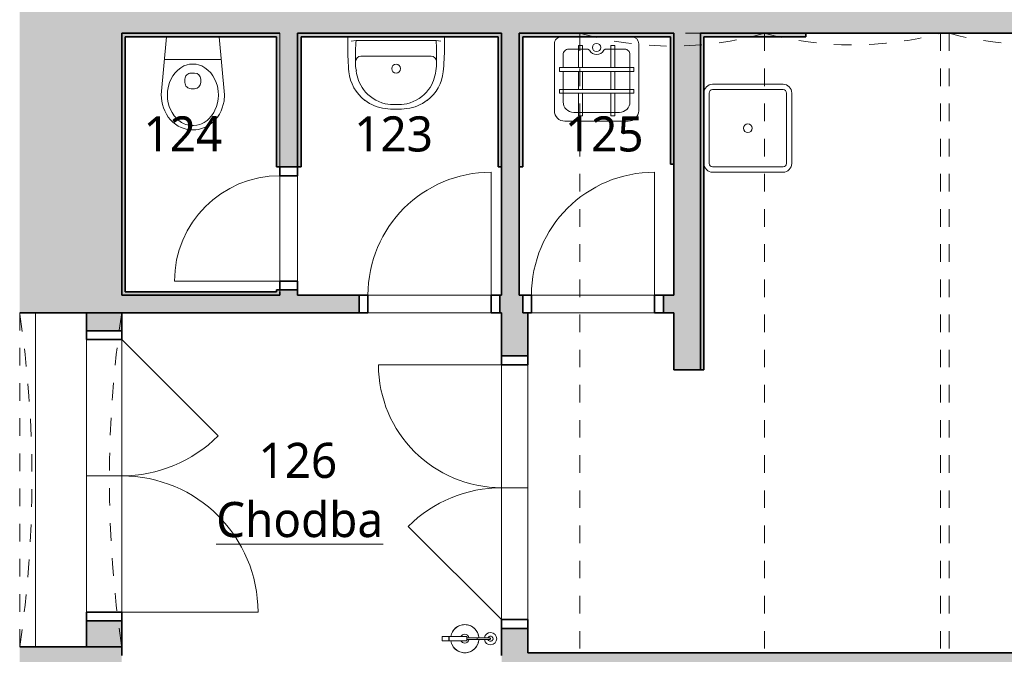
# Model space of a CAD drawing. Header units: metres. Extents: x -0.3 to 46.9, y -0.4 to 27.9.
# Tile 12 of 26: x 21.8 to 27.4, y 4 to 7.7. Entities that reach past the tile are written whole.
import ezdxf

# ---------------------------------------------------------------- set-up
doc = ezdxf.new("R2010")
doc.units = ezdxf.units.M
doc.linetypes.add('AV - Cerch_ 1 tecka 4mm', pattern=[0.006, 0.004, -0.001, 0, -0.001])
doc.linetypes.add('AV - Cerch_ 2 tecky 4mm', pattern=[0.008, 0.004, -0.0015, 0, -0.001, 0, -0.0015])
doc.layers.add('AV-MISTNOSTI', color=5, linetype='Continuous', lineweight=5, true_color=0x0000ff)
for name, color, linetype, lineweight in [('AV-SRAFY', 7, 'Continuous', 35), ('AV-STAVBA', 7, 'Continuous', 18), ('AV-VYBAVENI', 7, 'Continuous', 18)]:
    doc.layers.add(name, color=color, linetype=linetype, lineweight=lineweight)
doc.styles.add('Trebuchet MS_B', font='trebuc.ttf', dxfattribs={"height": 0.2})

# ---------------------------------------------------------------- blocks, each defined once
blk = doc.blocks.new('GM_Otvor s půlkruhovým nadpražím - 1900x3420_965-945535-1NP')
at = {"layer": 'AV-STAVBA', "color": 254, "linetype": 'AV - Cerch_ 1 tecka 4mm', "lineweight": 13, "true_color": 0xcccccc}
for p, q in [((-0.95, 0.29), (0.95, 0.29)), ((0.95, -0.29), (-0.95, -0.29))]:
    blk.add_line(p, q, dxfattribs=at)
for centre, start, end in [((0, 6.7014), 261.57164, 278.42836), ((0, -6.7014), 81.57164, 98.42836)]:
    blk.add_arc(centre, 6.4814, start, end, dxfattribs=at)
blk = doc.blocks.new('DO_2-L_Obl__členěné_22 - 1550x2020-946123-1NP')
at = {"layer": 'AV-STAVBA', "color": 254, "true_color": 0xcccccc}
for p, q in [((0.775, 0.745), (0.775, -0.03)), ((-0.775, -0.03), (-0.227, 0.518)), ((-0.775, -0.03), (0.775, -0.03)), ((-0.775, -0.23), (-0.775, -0.03)), ((0, -0.03), (0, -0.23)), ((0.775, -0.23), (0.775, -0.03)), ((-0.825, -0.23), (-0.775, -0.23)), ((-0.775, -0.23), (0.775, -0.23)), ((0.775, -0.23), (0.825, -0.23))]:
    blk.add_line(p, q, dxfattribs=at)
at = {"layer": 'AV-STAVBA', "color": 254, "lineweight": 35, "true_color": 0xcccccc}
for p, q in [((-0.775, -0.03), (-0.825, -0.03)), ((-0.825, -0.03), (-0.825, -0.23)), ((-0.775, -0.23), (-0.775, -0.03)), ((0.825, -0.03), (0.775, -0.03)), ((0.775, -0.03), (0.775, -0.23)), ((0.825, -0.23), (0.825, -0.03)), ((-0.825, -0.23), (-0.775, -0.23)), ((0.775, -0.23), (0.825, -0.23))]:
    blk.add_line(p, q, dxfattribs=at)
at = {"layer": 'AV-STAVBA', "color": 254, "linetype": 'AV - Cerch_ 1 tecka 4mm', "true_color": 0xcccccc}
for p, q in [((-0.775, -0.03), (0.775, -0.03)), ((-0.825, -0.23), (0.825, -0.23)), ((-0.775, -0.23), (0.775, -0.23))]:
    blk.add_line(p, q, dxfattribs=at)
at = {"layer": 'AV-STAVBA', "color": 254, "true_color": 0xcccccc}
for centre, start, end in [((0.775, -0.03), 90, 180), ((-0.775, -0.03), 360, 45)]:
    blk.add_arc(centre, 0.775, start, end, dxfattribs=at)
blk = doc.blocks.new('DO_1-L_Ocel_ - 700x1970_100-947950-1NP')
at = {"layer": 'AV-STAVBA', "color": 254, "true_color": 0xcccccc}
for p, q in [((0.35, 0.75), (0.35, 0.05)), ((-0.35, 0.05), (0.35, 0.05)), ((-0.35, -0.05), (0.35, -0.05))]:
    blk.add_line(p, q, dxfattribs=at)
at = {"layer": 'AV-STAVBA', "color": 254, "linetype": 'AV - Cerch_ 1 tecka 4mm', "true_color": 0xcccccc}
for p, q in [((-0.4, 0.05), (0.4, 0.05)), ((-0.35, 0.05), (0.35, 0.05)), ((-0.4, -0.05), (0.4, -0.05)), ((-0.35, -0.05), (0.35, -0.05))]:
    blk.add_line(p, q, dxfattribs=at)
at = {"layer": 'AV-STAVBA', "color": 254, "lineweight": 35, "true_color": 0xcccccc}
for p, q in [((-0.35, 0.05), (-0.4, 0.05)), ((-0.4, 0.05), (-0.4, -0.05)), ((-0.35, -0.05), (-0.35, 0.05)), ((0.4, 0.05), (0.35, 0.05)), ((0.35, 0.05), (0.35, -0.05)), ((0.4, -0.05), (0.4, 0.05)), ((-0.4, -0.05), (-0.35, -0.05)), ((0.35, -0.05), (0.4, -0.05))]:
    blk.add_line(p, q, dxfattribs=at)
at = {"layer": 'AV-STAVBA', "color": 254, "true_color": 0xcccccc}
blk.add_arc((0.35, 0.05), 0.7, 90, 180, dxfattribs=at)
blk = doc.blocks.new('DO_1-P_Ocel_ - 600x1970_100-934197-1NP')
at = {"layer": 'AV-STAVBA', "color": 254, "true_color": 0xcccccc}
for p, q in [((-0.3, 0.65), (-0.3, 0.05)), ((-0.3, 0.05), (0.3, 0.05)), ((-0.3, -0.05), (0.3, -0.05))]:
    blk.add_line(p, q, dxfattribs=at)
at = {"layer": 'AV-STAVBA', "color": 254, "linetype": 'AV - Cerch_ 1 tecka 4mm', "true_color": 0xcccccc}
for p, q in [((-0.35, 0.05), (0.35, 0.05)), ((-0.3, 0.05), (0.3, 0.05)), ((-0.35, -0.05), (0.35, -0.05)), ((-0.3, -0.05), (0.3, -0.05))]:
    blk.add_line(p, q, dxfattribs=at)
at = {"layer": 'AV-STAVBA', "color": 254, "lineweight": 35, "true_color": 0xcccccc}
for p, q in [((-0.3, 0.05), (-0.35, 0.05)), ((-0.35, 0.05), (-0.35, -0.05)), ((-0.3, -0.05), (-0.3, 0.05)), ((0.35, 0.05), (0.3, 0.05)), ((0.3, 0.05), (0.3, -0.05)), ((0.35, -0.05), (0.35, 0.05)), ((-0.35, -0.05), (-0.3, -0.05)), ((0.3, -0.05), (0.35, -0.05))]:
    blk.add_line(p, q, dxfattribs=at)
at = {"layer": 'AV-STAVBA', "color": 254, "true_color": 0xcccccc}
blk.add_arc((-0.3, 0.05), 0.6, 0, 90, dxfattribs=at)
blk = doc.blocks.new('DO_2-L_Ocel__členěné_22 - 1450x1970_150-952274-1NP')
at = {"layer": 'AV-STAVBA', "color": 254, "true_color": 0xcccccc}
for p, q in [((0.7, 0.775), (0.7, 0.075)), ((-0.75, 0.075), (-0.2197, 0.6053)), ((-0.75, 0.075), (0.7, 0.075)), ((0, 0.075), (0, -0.075)), ((-0.8, -0.075), (-0.8, 0)), ((0.75, -0.075), (0.75, 0)), ((-0.75, -0.075), (0.7, -0.075))]:
    blk.add_line(p, q, dxfattribs=at)
at = {"layer": 'AV-STAVBA', "color": 254, "lineweight": 35, "true_color": 0xcccccc}
for p, q in [((-0.75, 0.075), (-0.8, 0.075)), ((-0.8, 0.075), (-0.8, -0.075)), ((-0.75, -0.075), (-0.75, 0.075)), ((0.75, 0.075), (0.7, 0.075)), ((0.7, 0.075), (0.7, -0.075)), ((0.75, -0.075), (0.75, 0.075)), ((-0.8, -0.075), (-0.75, -0.075)), ((0.7, -0.075), (0.75, -0.075))]:
    blk.add_line(p, q, dxfattribs=at)
at = {"layer": 'AV-STAVBA', "color": 254, "linetype": 'AV - Cerch_ 1 tecka 4mm', "true_color": 0xcccccc}
for p, q in [((-0.8, 0.075), (0.75, 0.075)), ((-0.75, 0.075), (0.7, 0.075)), ((-0.8, -0.075), (0.75, -0.075)), ((-0.75, -0.075), (0.7, -0.075))]:
    blk.add_line(p, q, dxfattribs=at)
at = {"layer": 'AV-STAVBA', "color": 254, "true_color": 0xcccccc}
for centre, radius, start, end in [((0.7, 0.075), 0.7, 90, 180), ((-0.75, 0.075), 0.75, 360, 45)]:
    blk.add_arc(centre, radius, start, end, dxfattribs=at)
blk = doc.blocks.new('GM_Void_valená klenba - GM_Void_valená klenba-1557060-1NP')
at = {"layer": 'AV-STAVBA', "color": 254, "linetype": 'AV - Cerch_ 1 tecka 4mm', "lineweight": 13, "true_color": 0xcccccc}
for p, q in [((-0.525, 3.115), (-0.525, -3.115)), ((-0.525, 3.115), (0.525, 3.115)), ((0.525, 3.115), (0.525, -3.115)), ((-0.525, -3.115), (0.525, -3.115))]:
    blk.add_line(p, q, dxfattribs=at)
for centre, start, end in [((0, 4.9722), 254.2155, 285.7845), ((0, -4.9722), 74.2155, 105.7845)]:
    blk.add_arc(centre, 1.93, start, end, dxfattribs=at)
blk = doc.blocks.new('GM_Void_valená klenba - GM_Void_valená klenba-1557061-1NP')
at = {"layer": 'AV-STAVBA', "color": 254, "linetype": 'AV - Cerch_ 1 tecka 4mm', "lineweight": 13, "true_color": 0xcccccc}
for p, q in [((-0.5, 3.115), (-0.5, -3.115)), ((-0.5, 3.115), (0.5, 3.115)), ((0.5, 3.115), (0.5, -3.115)), ((-0.5, -3.115), (0.5, -3.115))]:
    blk.add_line(p, q, dxfattribs=at)
for centre, start, end in [((0, 4.9791), 254.9853, 285.0147), ((0, -4.9791), 74.9853, 105.0147)]:
    blk.add_arc(centre, 1.93, start, end, dxfattribs=at)
blk = doc.blocks.new('Koncepční WC - WC NADRZ-1470814-1NP')
at = {"layer": 'AV-VYBAVENI', "color": 254, "lineweight": 13, "true_color": 0xcccccc}
for p, q in [((0.0218, 0.5074), (0.0069, 0.4953)), ((0.0377, 0.5177), (0.0218, 0.5074)), ((0.0541, 0.526), (0.0377, 0.5177)), ((0.0708, 0.5323), (0.0541, 0.526)), ((0.0707, 0.5044), (0.0564, 0.4971)), ((0.0799, 0.5081), (0.0707, 0.5044)), ((0.0876, 0.5367), (0.0708, 0.5323)), ((0.0987, 0.513), (0.0799, 0.5081)), ((0.1042, 0.5392), (0.0876, 0.5367)), ((0.117, 0.515), (0.0987, 0.513)), ((0.1203, 0.54), (0.1042, 0.5392)), ((0.1203, 0.515), (0.117, 0.515)), ((0.1365, 0.5392), (0.1203, 0.54)), ((0.1237, 0.515), (0.1203, 0.515)), ((0.142, 0.513), (0.1237, 0.515)), ((0.1531, 0.5367), (0.1365, 0.5392)), ((0.1607, 0.5081), (0.142, 0.513)), ((0.1699, 0.5323), (0.1531, 0.5367)), ((0.1699, 0.5044), (0.1607, 0.5081)), ((0.1866, 0.526), (0.1699, 0.5323)), ((0.1842, 0.4971), (0.1699, 0.5044)), ((0.203, 0.5177), (0.1866, 0.526)), ((0.2188, 0.5074), (0.203, 0.5177)), ((0.2338, 0.4953), (0.2188, 0.5074)), ((-0.0303, 0.4494), (-0.0396, 0.4319)), ((-0.0194, 0.4661), (-0.0303, 0.4494)), ((-0.007, 0.4814), (-0.0194, 0.4661)), ((0.0069, 0.4953), (-0.007, 0.4814)), ((0.0148, 0.4601), (0.0018, 0.4409)), ((0.0314, 0.4782), (0.0148, 0.4601)), ((0.0398, 0.4856), (0.0314, 0.4782)), ((0.0564, 0.4971), (0.0398, 0.4856)), ((0.2008, 0.4856), (0.1842, 0.4971)), ((0.2093, 0.4782), (0.2008, 0.4856)), ((0.2258, 0.4601), (0.2093, 0.4782)), ((0.2388, 0.4409), (0.2258, 0.4601)), ((0.2476, 0.4814), (0.2338, 0.4953)), ((0.2601, 0.4661), (0.2476, 0.4814)), ((0.271, 0.4494), (0.2601, 0.4661)), ((0.2802, 0.4319), (0.271, 0.4494)), ((-0.0527, 0.395), (-0.0567, 0.3764)), ((-0.047, 0.4136), (-0.0527, 0.395)), ((-0.0396, 0.4319), (-0.047, 0.4136)), ((-0.0139, 0.4061), (-0.0197, 0.3855)), ((-0.0051, 0.4278), (-0.0139, 0.4061)), ((0.0018, 0.4409), (-0.0051, 0.4278)), ((0.2458, 0.4278), (0.2388, 0.4409)), ((0.2546, 0.4061), (0.2458, 0.4278)), ((0.2603, 0.3855), (0.2546, 0.4061)), ((0.2877, 0.4136), (0.2802, 0.4319)), ((0.2934, 0.395), (0.2877, 0.4136)), ((0.2973, 0.3764), (0.2934, 0.395)), ((-0.0567, 0.3764), (-0.0597, 0.34)), ((-0.0597, 0.34), (-0.0288, 0.01)), ((-0.0233, 0.3644), (-0.0247, 0.342)), ((-0.0247, 0.342), (-0.0237, 0.3197)), ((-0.0197, 0.3855), (-0.0233, 0.3644)), ((0.2639, 0.3644), (0.2603, 0.3855)), ((0.2653, 0.342), (0.2639, 0.3644)), ((0.2644, 0.3197), (0.2653, 0.342)), ((0.2695, 0.01), (0.3003, 0.34)), ((0.3003, 0.34), (0.2973, 0.3764)), ((-0.0237, 0.3197), (-0.019, 0.2916)), ((-0.019, 0.2916), (-0.0125, 0.2698)), ((0.1103, 0.3054), (0.1203, 0.3054)), ((0.1203, 0.3054), (0.1303, 0.3054)), ((0.2532, 0.2698), (0.2597, 0.2916)), ((0.2597, 0.2916), (0.2644, 0.3197)), ((-0.0125, 0.2698), (-0.0032, 0.2484)), ((-0.0032, 0.2484), (0.0063, 0.2319)), ((0.0063, 0.2319), (0.0188, 0.2151)), ((0.0753, 0.2508), (0.0753, 0.2704)), ((0.1653, 0.2508), (0.1653, 0.2704)), ((0.2219, 0.2151), (0.2344, 0.2319)), ((0.2344, 0.2319), (0.2439, 0.2484)), ((0.2439, 0.2484), (0.2532, 0.2698)), ((0.0188, 0.2151), (0.0344, 0.199)), ((0.0344, 0.199), (0.0515, 0.1859)), ((0.0515, 0.1859), (0.0699, 0.1759)), ((0.0699, 0.1759), (0.0885, 0.1693)), ((0.0885, 0.1693), (0.102, 0.1664)), ((0.1203, 0.2158), (0.1103, 0.2158)), ((0.1303, 0.2158), (0.1203, 0.2158)), ((0.1387, 0.1664), (0.1521, 0.1693)), ((0.1521, 0.1693), (0.1708, 0.1759)), ((0.1708, 0.1759), (0.1891, 0.1859)), ((0.1891, 0.1859), (0.2063, 0.199)), ((0.2063, 0.199), (0.2219, 0.2151)), ((-0.0409, 0.1398), (0.1203, 0.1398)), ((0.102, 0.1664), (0.1203, 0.165)), ((0.1203, 0.165), (0.1387, 0.1664)), ((0.1203, 0.1398), (0.2816, 0.1398))]:
    blk.add_line(p, q, dxfattribs=at)
for centre, start, end in [((0.1103, 0.2704), 90, 180), ((0.1303, 0.2704), 360, 90), ((0.1103, 0.2508), 180, 270), ((0.1303, 0.2508), 270, 0)]:
    blk.add_arc(centre, 0.035, start, end, dxfattribs=at)
blk = doc.blocks.new('Koncepční umyvadlo - 550x400-1470811-1NP')
at = {"layer": 'AV-VYBAVENI', "color": 254, "true_color": 0xccccff}
for p, q in [((-0.075, 0.12), (0.125, 0.12)), ((0.125, 0.12), (0.325, 0.12)), ((-0.15, 0.0696), (-0.15, 0.01)), ((0.4, 0.01), (0.4, 0.0696)), ((-0.13, 0.0342), (-0.1027, 0.03)), ((-0.1027, 0.03), (0.3527, 0.03)), ((0.3527, 0.03), (0.38, 0.0342))]:
    blk.add_line(p, q, dxfattribs=at)
blk.add_circle((0.125, 0.191), 0.025, dxfattribs=at)
for centre, radius, start, end in [((0.087, 0.1893), 0.2291, 95.9722, 127.4241), ((0.125, 0.0213), 0.4007, 81.122, 98.878), ((0.125, -0.0054), 0.4007, 81.122, 98.878), ((0.163, 0.1893), 0.2291, 52.5759, 84.0278), ((0.0863, 0.1873), 0.2303, 126.9872, 174.6397), ((0.1108, 0.183), 0.2128, 102.9464, 143.5152), ((0.1392, 0.183), 0.2128, 36.4848, 77.0536), ((0.1637, 0.1873), 0.2303, 5.3603, 53.0128), ((0.1142, 0.1817), 0.2163, 143.7612, 174.2094), ((0.1358, 0.1817), 0.2163, 5.7906, 36.2388), ((1.3731, 0.0627), 1.5231, 174.4928, 179.7382), ((0.092, 0.1621), 0.1973, 167.8887, 183.5287), ((0.158, 0.1621), 0.1973, 356.4713, 12.1113), ((-1.1231, 0.0627), 1.5231, 0.2618, 5.5072), ((1.2179, 0.1148), 1.3234, 178.4771, 183.6753), ((-0.075, 0.15), 0.03, 180, 270), ((0.325, 0.15), 0.03, 270, 360), ((-0.9659, 0.1148), 1.3213, 356.3208, 1.5269)]:
    blk.add_arc(centre, radius, start, end, dxfattribs=at)
blk = doc.blocks.new('Koncepční Výlevka - 480x480-1479807-1NP')
at = {"layer": 'AV-VYBAVENI', "color": 254, "true_color": 0xccccff}
for p, q in [((-0.055, 0.49), (0.3052, 0.49)), ((0.0209, 0.4593), (0.0436, 0.4593)), ((0.0209, 0.33), (0.0209, 0.4593)), ((0.0436, 0.4593), (0.0436, 0.33)), ((0.2043, 0.4593), (0.2271, 0.4593)), ((0.2043, 0.33), (0.2043, 0.4593)), ((0.2271, 0.4593), (0.2271, 0.33)), ((-0.115, 0.05), (-0.115, 0.4302)), ((-0.005, 0.44), (0.2552, 0.44)), ((0.365, 0.43), (0.365, 0.0502)), ((-0.065, 0.11), (-0.065, 0.3801)), ((0.315, 0.3801), (0.315, 0.2064)), ((-0.0872, 0.33), (0.3365, 0.33)), ((-0.0872, 0.3087), (-0.0872, 0.33)), ((0.3365, 0.3087), (-0.0872, 0.3087)), ((0.0209, 0.2064), (0.0209, 0.3087)), ((0.0436, 0.3087), (0.0436, 0.2064)), ((0.2043, 0.2064), (0.2043, 0.3087)), ((0.2271, 0.3087), (0.2271, 0.2064)), ((0.3365, 0.33), (0.3365, 0.3087)), ((-0.0872, 0.2064), (0.3365, 0.2064)), ((-0.0872, 0.1851), (-0.0872, 0.2064)), ((0.3365, 0.1851), (-0.0872, 0.1851)), ((0.0209, 0.0601), (0.0209, 0.1851)), ((0.0436, 0.1851), (0.0436, 0.0601)), ((0.2043, 0.0601), (0.2043, 0.1851)), ((0.2271, 0.1851), (0.2271, 0.0601)), ((0.315, 0.1851), (0.315, 0.1101)), ((0.3365, 0.2064), (0.3365, 0.1851)), ((-0.035, 0.08), (0.0752, 0.08)), ((0.0436, 0.0601), (0.0209, 0.0601)), ((0.0752, 0.08), (0.0846, 0.0864)), ((0.1654, 0.0864), (0.1748, 0.08)), ((0.1748, 0.08), (0.285, 0.08)), ((0.2271, 0.0601), (0.2043, 0.0601))]:
    blk.add_line(p, q, dxfattribs=at)
blk.add_circle((0.125, 0.0707), 0.0234, dxfattribs=at)
for centre, radius, start, end in [((-0.055, 0.43), 0.06, 90, 179.8089), ((0.305, 0.43), 0.06, 0, 89.814), ((-0.005, 0.38), 0.06, 90, 179.8704), ((0.255, 0.38), 0.06, 0.0969, 89.8146), ((-0.035, 0.11), 0.03, 180, 270.0785), ((0.125, 0.0659), 0.0453, 26.8261, 153.1739), ((0.285, 0.11), 0.03, 270, 0.1474), ((-0.075, 0.05), 0.04, 180, 270), ((0.325, 0.05), 0.04, 270, 0.2341)]:
    blk.add_arc(centre, radius, start, end, dxfattribs=at)
blk = doc.blocks.new('Koncepční dřez - Dřez-607565-1NP')
at = {"layer": 'AV-VYBAVENI', "color": 254, "true_color": 0xccccff}
for p, q in [((-0.2, 0.25), (0.2, 0.25)), ((-0.22, 0.2), (-0.22, -0.2)), ((0.2, 0.22), (-0.2, 0.22)), ((0.22, -0.2), (0.22, 0.2)), ((0.25, 0.2), (0.25, -0.2)), ((-0.2, -0.22), (0.2, -0.22)), ((-0.2, -0.25), (0.2, -0.25))]:
    blk.add_line(p, q, dxfattribs=at)
blk.add_circle((0, 0), 0.025, dxfattribs=at)
for centre, radius, start, end in [((-0.2, 0.2), 0.05, 90, 180), ((0.2, 0.2), 0.05, 360, 90), ((-0.2, 0.2), 0.02, 90, 180), ((0.2, 0.2), 0.02, 360, 90), ((-0.2, -0.2), 0.05, 180, 270), ((-0.2, -0.2), 0.02, 180, 270), ((0.2, -0.2), 0.02, 270, 360), ((0.2, -0.2), 0.05, 270, 360)]:
    blk.add_arc(centre, radius, start, end, dxfattribs=at)
blk = doc.blocks.new('GM_Hasicí přístroj - Hasici pristroj-1546942-1NP')
at = {"layer": 'AV-STAVBA', "color": 254, "lineweight": 13, "true_color": 0xcccccc}
for p, q in [((-0.0421, 0.0036), (-0.1007, 0.0036)), ((-0.0421, 0.0111), (0.0579, 0.0111)), ((-0.0421, 0.0111), (-0.0421, -0.0139)), ((0.0579, 0.0111), (0.0605, 0.0111)), ((0.0579, 0.0111), (0.0579, -0.0139)), ((0.0605, 0.0111), (0.0979, 0.0111)), ((0.0605, 0.0111), (0.0605, -0.0139)), ((0.0979, 0.0111), (0.0979, -0.0139)), ((-0.1007, -0.0064), (-0.0421, -0.0064)), ((0.0579, -0.0139), (-0.0421, -0.0139)), ((0.0605, -0.0139), (0.0579, -0.0139)), ((0.0979, -0.0139), (0.0605, -0.0139))]:
    blk.add_line(p, q, dxfattribs=at)
at = {"layer": 'AV-STAVBA', "color": 254, "lineweight": 13, "true_color": 0xcccccc, "flags": 128}
for points in [[(-0.1007, 0.0036), (-0.1035, 0.0036), (-0.1063, 0.0036), (-0.1092, 0.0036), (-0.112, 0.0036), (-0.1149, 0.0036), (-0.1177, 0.0036), (-0.1205, 0.0036), (-0.1233, 0.0036), (-0.126, 0.0036), (-0.1288, 0.0036), (-0.1315, 0.0036), (-0.1341, 0.0036), (-0.1367, 0.0036), (-0.1393, 0.0036), (-0.1418, 0.0036), (-0.1443, 0.0036), (-0.1467, 0.0036), (-0.149, 0.0036), (-0.1513, 0.0036), (-0.1535, 0.0036), (-0.1556, 0.0036), (-0.1577, 0.0036), (-0.1596, 0.0036), (-0.1615, 0.0036), (-0.1633, 0.0036), (-0.165, 0.0036), (-0.1667, 0.0036), (-0.1682, 0.0036), (-0.1696, 0.0036), (-0.1709, 0.0036), (-0.1714, 0.0036)], [(-0.1714, -0.0064), (-0.1701, -0.0064), (-0.1687, -0.0064), (-0.1673, -0.0064), (-0.1657, -0.0064), (-0.164, -0.0064), (-0.1622, -0.0064), (-0.1604, -0.0064), (-0.1584, -0.0064), (-0.1564, -0.0064), (-0.1543, -0.0064), (-0.1522, -0.0064), (-0.1499, -0.0064), (-0.1476, -0.0064), (-0.1452, -0.0064), (-0.1428, -0.0064), (-0.1403, -0.0064), (-0.1377, -0.0064), (-0.1351, -0.0064), (-0.1325, -0.0064), (-0.1298, -0.0064), (-0.1271, -0.0064), (-0.1244, -0.0064), (-0.1216, -0.0064), (-0.1188, -0.0064), (-0.116, -0.0064), (-0.1131, -0.0064), (-0.1103, -0.0064), (-0.1074, -0.0064), (-0.1046, -0.0064), (-0.1018, -0.0064), (-0.1007, -0.0064)]]:
    blk.add_lwpolyline(points, dxfattribs=at)
at = {"layer": 'AV-STAVBA', "color": 254, "lineweight": 13, "true_color": 0xcccccc}
for centre, radius, start, end in [((-0.0307, -0.0014), 0.08, 90, 176.3766), ((-0.0307, -0.0014), 0.08, 114.9713, 155.0287), ((-0.0307, -0.0014), 0.08, 90, 110.0287), ((-0.0307, -0.0014), 0.08, 69.9713, 90), ((-0.0307, -0.0014), 0.08, 9.1868, 90), ((-0.0307, -0.0014), 0.08, 24.9713, 65.0287), ((-0.1772, -0.0014), 0.035, 7.2375, 180), ((-0.1764, -0.0014), 0.015, 18.6492, 180), ((-0.1764, -0.0014), 0.015, 165, 180), ((-0.1764, -0.0014), 0.015, 105, 134.9362), ((-0.1714, -0.0014), 0.005, 150, 180), ((-0.1714, -0.0014), 0.005, 90, 120), ((-0.1764, -0.0014), 0.015, 45.0638, 75), ((-0.1764, -0.0014), 0.015, 18.6492, 44.9362), ((-0.0307, -0.0014), 0.08, 159.9713, 176.4282), ((-0.0307, -0.0014), 0.025, 90, 169.2003), ((-0.0307, -0.0014), 0.025, 30, 90), ((-0.0307, -0.0014), 0.08, 9.0556, 20.0287), ((-0.1772, -0.0014), 0.035, 180, 351.9689), ((-0.1764, -0.0014), 0.015, 174.9501, 180), ((-0.1764, -0.0014), 0.015, 180, 185.0499), ((-0.1764, -0.0014), 0.015, 180, 224.9362), ((-0.1764, -0.0014), 0.015, 180, 341.9765), ((-0.1764, -0.0014), 0.015, 240, 270), ((-0.1714, -0.0014), 0.005, 180, 210), ((-0.1714, -0.0014), 0.005, 240, 285), ((-0.1764, -0.0014), 0.015, 330, 341.9765), ((-0.0307, -0.0014), 0.08, 183.5619, 200.0287), ((-0.0307, -0.0014), 0.08, 183.6137, 270), ((-0.0307, -0.0014), 0.08, 204.9713, 245.0287), ((-0.0307, -0.0014), 0.025, 190.7995, 270), ((-0.0307, -0.0014), 0.025, 270, 330), ((-0.0307, -0.0014), 0.08, 270, 350.8132), ((-0.0307, -0.0014), 0.08, 294.9713, 335.0287), ((-0.0307, -0.0014), 0.08, 339.9713, 350.9444), ((-0.0307, -0.0014), 0.08, 249.9713, 270), ((-0.0307, -0.0014), 0.08, 270, 290.0287)]:
    blk.add_arc(centre, radius, start, end, dxfattribs=at)
for points, knots in [([(-0.1764, -0.0014), (-0.1764, -0.0009), (-0.1762, 0.0003), (-0.1753, 0.0019), (-0.1742, 0.0028), (-0.1731, 0.0033), (-0.1725, 0.0034), (-0.1723, 0.0035)], [0, 0, 0, 0, 0.1111111, 0.2222222, 0.3333333, 0.3888889, 0.4444444, 0.4444444, 0.4444444, 0.4444444]), ([(-0.1689, -0.0058), (-0.1692, -0.0059), (-0.1697, -0.0062), (-0.1705, -0.0064), (-0.1714, -0.0065), (-0.1723, -0.0064), (-0.1731, -0.0062), (-0.1742, -0.0057), (-0.1753, -0.0047), (-0.1762, -0.0032), (-0.1764, -0.002), (-0.1764, -0.0014)], [0.3333333, 0.3333333, 0.3333333, 0.3333333, 0.3888889, 0.4444444, 0.5, 0.5555556, 0.6111111, 0.6666667, 0.7777778, 0.8888889, 1, 1, 1, 1])]:
    blk.add_open_spline(points, degree=3, knots=knots, dxfattribs=at)
for points in [[(-0.1004, -0.0014), (-0.1004, -0.0009), (-0.1004, 0.0003), (-0.1005, 0.0018), (-0.1005, 0.003), (-0.1006, 0.0034), (-0.1006, 0.0035)], [(-0.1006, -0.0064), (-0.1006, -0.0063), (-0.1005, -0.0059), (-0.1005, -0.0047), (-0.1004, -0.0032), (-0.1004, -0.002), (-0.1004, -0.0014)]]:
    blk.add_open_spline(points, degree=3, dxfattribs=at)
blk = doc.blocks.new('D0089 - 1514 - OÚPSŘ_Benešova_rvt-1-1NP')
at = {"layer": 'AV-SRAFY', "lineweight": 18, "true_color": 0xcccccc}
h = blk.add_hatch(color=254, dxfattribs=at)
h.paths.add_polyline_path([(22.4048, 1.3482), (22.4048, 4.0882), (21.8248, 4.0882), (21.8248, 1.3482)])
h.paths.add_polyline_path([(21.8248, 5.9882), (22.4048, 5.9882), (22.4048, 8.5282), (21.8248, 8.5282), (21.8248, 6.9002)])
h = blk.add_hatch(color=254, dxfattribs=at)
h.paths.add_polyline_path([(34.6148, 7.5782), (34.6148, 8.5282), (30.6798, 8.5282), (30.6798, 7.6782), (30.8298, 7.5782), (31.6108, 7.5782)])
h.paths.add_polyline_path([(25.6948, 7.5782), (28.8098, 7.5782), (28.9598, 7.6782), (28.9598, 8.5282), (22.4048, 8.5282), (22.4048, 7.5782), (25.574, 7.5782)])
h.paths.add_polyline_path([(35.9348, 7.5782), (36.9798, 7.5782), (36.9798, 8.5282), (35.9348, 8.5282), (35.9348, 8.3443)])
h.paths.add_polyline_path([(38.8598, 7.5782), (39.1448, 7.5782), (39.1448, 8.5282), (38.8598, 8.5282), (38.8598, 8.3443)])
for points in [[(22.4248, 7.5582), (23.2848, 7.5582), (23.2848, 7.5782), (22.4048, 7.5782), (22.4048, 7.5582)], [(22.4248, 6.0882), (22.4248, 7.5582), (22.4048, 7.5582), (22.4048, 6.0882)], [(23.4048, 6.8182), (23.4248, 6.8182), (23.4248, 7.5782), (23.4048, 7.5782), (23.4048, 6.9002)], [(24.5648, 7.5582), (24.5648, 7.5782), (23.4248, 7.5782), (23.4248, 7.5582), (24.5448, 7.5582)], [(24.5648, 6.8182), (24.5648, 7.5582), (24.5448, 7.5582), (24.5448, 6.8182)], [(24.5679, 6.0882), (24.6648, 6.0882), (24.6648, 7.5782), (24.5648, 7.5782), (24.5648, 6.0882)], [(24.6648, 6.8182), (24.6848, 6.8182), (24.6848, 7.5782), (24.6648, 7.5782), (24.6648, 6.9002)], [(25.5448, 7.5582), (25.5448, 7.5782), (24.6848, 7.5782), (24.6848, 7.5582), (25.5248, 7.5582)], [(25.5248, 6.8332), (25.5448, 6.8332), (25.5448, 7.5582), (25.5248, 7.5582), (25.5248, 6.9002)], [(25.6948, 5.6632), (25.6948, 7.5782), (25.5448, 7.5782), (25.5448, 5.6632), (25.574, 5.6632)], [(25.7148, 7.5582), (26.2948, 7.5582), (26.2948, 7.5782), (25.6948, 7.5782), (25.6948, 7.5582)], [(25.6948, 5.6632), (25.7148, 5.6632), (25.7148, 7.5582), (25.6948, 7.5582)], [(23.3048, 6.0882), (23.3048, 6.1082), (22.4248, 6.1082), (22.4248, 6.0882), (22.5556, 6.0882)], [(27.5863, 3.9332), (29.1898, 3.9332), (29.1898, 4.0532), (24.7148, 4.0532), (24.7148, 3.9332), (25.574, 3.9332)]]:
    blk.add_hatch(color=254, dxfattribs=at).paths.add_polyline_path(points)
h = blk.add_hatch(color=254, dxfattribs=at)
h.paths.add_polyline_path([(23.3048, 6.1082), (23.3048, 6.1182), (23.2848, 6.1182), (23.2848, 6.1082)])
h.paths.add_polyline_path([(23.2848, 6.8182), (23.3048, 6.8182), (23.3048, 7.5782), (23.2848, 7.5782), (23.2848, 6.9002)])
h = blk.add_hatch(color=254, dxfattribs=at)
h.paths.add_polyline_path([(23.3048, 6.0882), (23.4048, 6.0882), (23.4048, 6.1182), (23.3048, 6.1182), (23.3048, 6.1082)])
h.paths.add_polyline_path([(23.3048, 6.8182), (23.4048, 6.8182), (23.4048, 7.5782), (23.3048, 7.5782), (23.3048, 6.9002)])
h = blk.add_hatch(color=254, dxfattribs=at)
h.paths.add_polyline_path([(22.4048, 5.9882), (23.7548, 5.9882), (23.7548, 6.0882), (22.4048, 6.0882)])
h.paths.add_polyline_path([(24.6848, 5.9882), (24.6848, 6.0882), (24.5548, 6.0882), (24.5548, 5.9882), (24.5679, 5.9882)])
h.paths.add_polyline_path([(25.4848, 5.9882), (25.5448, 5.9882), (25.5448, 6.0882), (25.4848, 6.0882)])
h = blk.add_hatch(color=254, dxfattribs=at)
h.paths.add_polyline_path([(22.2048, 4.0882), (22.4048, 4.0882), (22.4048, 4.2357), (22.2048, 4.2357)])
h.paths.add_polyline_path([(22.4048, 5.8857), (22.4048, 5.9882), (22.2048, 5.9882), (22.2048, 5.8857)])
h = blk.add_hatch(color=254, dxfattribs=at)
h.paths.add_polyline_path([(24.5648, 1.3482), (24.7148, 1.3482), (24.7148, 4.1932), (24.5648, 4.1925), (24.5648, 2.5679)])
h.paths.add_polyline_path([(24.7148, 5.7432), (24.7148, 5.9882), (24.5648, 5.9882), (24.5648, 5.7432), (24.5679, 5.7432)])
at = {"layer": 'AV-STAVBA', "color": 254, "lineweight": 35, "true_color": 0xcccccc}
for p, q in [((22.4048, 6.0882), (22.4048, 7.5782)), ((22.4048, 7.5782), (23.3048, 7.5782)), ((23.2848, 7.5782), (22.4048, 7.5782)), ((22.4048, 7.5782), (22.4048, 7.5582)), ((22.4048, 7.5582), (22.4048, 6.0882)), ((22.4248, 7.5582), (23.2848, 7.5582)), ((22.4248, 6.1082), (22.4248, 7.5582)), ((23.3048, 7.5782), (23.2848, 7.5782)), ((23.2848, 7.5582), (23.2848, 6.8182)), ((23.4048, 6.8182), (23.4048, 7.5782)), ((23.4048, 7.5782), (24.5648, 7.5782)), ((23.4248, 7.5782), (23.4048, 7.5782)), ((23.4048, 7.5782), (23.4048, 6.8182)), ((24.5648, 7.5782), (23.4248, 7.5782)), ((23.4248, 6.8182), (23.4248, 7.5582)), ((23.4248, 7.5582), (24.5448, 7.5582)), ((24.5448, 7.5582), (24.5448, 6.8182)), ((24.5648, 7.5782), (24.5648, 6.0882)), ((24.5648, 7.5582), (24.5648, 7.5782)), ((24.5648, 6.8182), (24.5648, 7.5582)), ((24.6648, 6.0882), (24.6648, 7.5782)), ((24.6648, 7.5782), (25.5448, 7.5782)), ((24.6848, 7.5782), (24.6648, 7.5782)), ((24.6648, 7.5782), (24.6648, 6.8182)), ((25.5448, 7.5782), (24.6848, 7.5782)), ((24.6848, 6.8182), (24.6848, 7.5582)), ((24.6848, 7.5582), (25.5248, 7.5582)), ((25.5248, 7.5582), (25.5248, 6.8332)), ((25.5448, 7.5782), (25.5448, 6.0882)), ((25.5448, 7.5582), (25.5448, 7.5782)), ((25.5448, 6.8332), (25.5448, 7.5582)), ((25.6948, 5.6632), (25.6948, 7.5782)), ((25.6948, 7.5782), (28.8098, 7.5782)), ((26.2948, 7.5782), (25.6948, 7.5782)), ((25.6948, 7.5782), (25.6948, 7.5582)), ((25.6948, 7.5582), (25.6948, 5.6632)), ((25.7148, 5.6632), (25.7148, 7.5582)), ((25.7148, 7.5582), (26.2948, 7.5582)), ((26.2948, 7.5582), (26.2948, 7.5782)), ((25.5248, 6.8332), (25.5448, 6.8332)), ((23.2848, 6.8182), (23.3048, 6.8182)), ((23.3048, 6.8182), (23.4048, 6.8182)), ((23.4048, 6.8182), (23.4248, 6.8182)), ((24.5448, 6.8182), (24.5648, 6.8182)), ((24.6648, 6.8182), (24.6848, 6.8182)), ((23.2848, 6.1082), (22.4248, 6.1082)), ((23.2848, 6.1182), (23.2848, 6.1082)), ((23.3048, 6.1182), (23.2848, 6.1182)), ((23.4048, 6.1182), (23.3048, 6.1182)), ((23.3048, 6.1082), (23.3048, 6.0882)), ((23.3048, 6.0882), (23.3048, 6.1082)), ((23.4048, 6.0882), (23.4048, 6.1182)), ((23.3048, 6.0882), (22.4048, 6.0882)), ((22.4048, 6.0882), (22.4248, 6.0882)), ((22.4248, 6.0882), (23.3048, 6.0882)), ((23.7548, 6.0882), (23.4048, 6.0882)), ((23.7548, 5.9882), (23.7548, 6.0882)), ((24.5648, 6.0882), (24.5548, 6.0882)), ((24.5548, 6.0882), (24.5548, 5.9882)), ((24.6848, 6.0882), (24.6648, 6.0882)), ((24.6848, 5.9882), (24.6848, 6.0882)), ((25.5448, 6.0882), (25.4848, 6.0882)), ((25.4848, 6.0882), (25.4848, 5.9882)), ((21.8248, 5.9882), (22.4048, 5.9882)), ((22.2048, 5.9882), (22.2048, 5.8857)), ((22.4048, 5.9882), (22.2048, 5.9882)), ((22.4048, 5.9882), (23.7548, 5.9882)), ((22.4048, 5.8857), (22.4048, 5.9882)), ((24.5548, 5.9882), (24.5648, 5.9882)), ((24.5648, 5.9882), (24.5648, 5.7432)), ((24.7148, 5.9882), (24.6848, 5.9882)), ((24.7148, 5.7432), (24.7148, 5.9882)), ((25.4848, 5.9882), (25.5448, 5.9882)), ((25.5448, 5.9882), (25.5448, 5.6632)), ((22.2048, 5.8857), (22.4048, 5.8857)), ((24.5648, 5.7432), (24.7148, 5.7432)), ((25.5448, 5.6632), (25.6948, 5.6632)), ((25.6948, 5.6632), (25.7148, 5.6632)), ((22.2048, 4.2357), (22.2048, 4.0882)), ((22.4048, 4.2357), (22.2048, 4.2357)), ((22.4048, 4.0882), (22.4048, 4.2357)), ((24.7148, 4.1932), (24.5648, 4.1932)), ((24.5648, 4.1932), (24.5648, 4.0382)), ((24.7148, 4.0532), (24.7148, 4.1932)), ((22.4048, 4.0882), (21.8248, 4.0882)), ((22.2048, 4.0882), (22.4048, 4.0882)), ((22.4048, 4.0382), (22.4048, 4.0882)), ((29.1898, 4.0532), (24.7148, 4.0532))]:
    blk.add_line(p, q, dxfattribs=at)
at = {"layer": 'AV-STAVBA', "color": 254, "true_color": 0xcccccc}
for p, q in [((23.3048, 7.5782), (23.3048, 6.8182)), ((23.3048, 6.8182), (23.3048, 7.5782)), ((23.3048, 6.1682), (23.3048, 6.7682)), ((23.3048, 6.1682), (23.3048, 6.7682)), ((23.4048, 6.7682), (23.4048, 6.1682)), ((23.4048, 6.7682), (23.4048, 6.1682)), ((23.3048, 6.1182), (23.3048, 6.1082)), ((23.3048, 6.1082), (23.3048, 6.1182)), ((23.8048, 6.0882), (24.5048, 6.0882)), ((23.8048, 6.0882), (24.5048, 6.0882)), ((24.7348, 6.0882), (25.4348, 6.0882)), ((24.7348, 6.0882), (25.4348, 6.0882)), ((21.9148, 5.9882), (21.9148, 4.0882)), ((24.5048, 5.9882), (23.8048, 5.9882)), ((24.5048, 5.9882), (23.8048, 5.9882)), ((25.4348, 5.9882), (24.7348, 5.9882)), ((25.4348, 5.9882), (24.7348, 5.9882)), ((22.2048, 4.2857), (22.2048, 5.8357)), ((22.2048, 5.8357), (22.2048, 4.2857)), ((22.4048, 5.8357), (22.4048, 4.2857)), ((22.4048, 5.8357), (22.4048, 4.2857)), ((24.5648, 4.2432), (24.5648, 5.6932)), ((24.5648, 4.2432), (24.5648, 5.6932)), ((24.7148, 5.6932), (24.7148, 4.2432)), ((24.7148, 5.6932), (24.7148, 4.2432))]:
    blk.add_line(p, q, dxfattribs=at)
at = {"layer": 'AV-STAVBA', "color": 254, "linetype": 'AV - Cerch_ 2 tecky 4mm', "true_color": 0xcccccc}
blk.add_line((21.9148, 5.9882), (21.9148, 4.0882), dxfattribs=at)
at = {"layer": 'AV-STAVBA', "color": 254, "lineweight": 18, "true_color": 0xcccccc}
for name, p in [('GM_Void_valená klenba - GM_Void_valená klenba-1557060-1NP', (25.5348, 4.4632)), ('GM_Void_valená klenba - GM_Void_valená klenba-1557061-1NP', (26.5598, 4.4632)), ('GM_Void_valená klenba - GM_Void_valená klenba-1557061-1NP', (27.6098, 4.4632)), ('DO_1-L_Ocel_ - 700x1970_100-947950-1NP', (24.1548, 6.0382)), ('DO_1-L_Ocel_ - 700x1970_100-947950-1NP', (25.0848, 6.0382))]:
    blk.add_blockref(name, p, dxfattribs=at)
for name, p, rotation in [('DO_1-P_Ocel_ - 600x1970_100-934197-1NP', (23.3548, 6.4682), 90), ('GM_Otvor s půlkruhovým nadpražím - 1900x3420_965-945535-1NP', (22.1148, 5.0382), 269.9999999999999), ('DO_2-L_Obl__členěné_22 - 1550x2020-946123-1NP', (22.4348, 5.0607), 269.9999999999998), ('DO_2-L_Ocel__členěné_22 - 1450x1970_150-952274-1NP', (24.6398, 4.9932), 89.9999999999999), ('GM_Hasicí přístroj - Hasici pristroj-1546942-1NP', (24.3248, 4.1332), 180)]:
    blk.add_blockref(name, p, dxfattribs=dict(at, rotation=rotation))
at = {"layer": 'AV-VYBAVENI', "color": 254, "lineweight": 18, "true_color": 0xcccccc, "rotation": 180}
for name, p in [('Koncepční WC - WC NADRZ-1470814-1NP', (22.9298, 7.5682)), ('Koncepční umyvadlo - 550x400-1470811-1NP', (24.0898, 7.5682)), ('Koncepční Výlevka - 480x480-1479807-1NP', (25.2298, 7.5682))]:
    blk.add_blockref(name, p, dxfattribs=at)
at = {"layer": 'AV-VYBAVENI', "color": 254, "lineweight": 18, "true_color": 0xcccccc}
blk.add_blockref('Koncepční dřez - Dřez-607565-1NP', (25.9648, 7.0382), dxfattribs=at)

msp = doc.modelspace()

# ---------------------------------------------------------------- block references
at = {"lineweight": 5}
msp.add_blockref('D0089 - 1514 - OÚPSŘ_Benešova_rvt-1-1NP', (0, 0), dxfattribs=at)

# ---------------------------------------------------------------- texts
at = {"layer": 'AV-MISTNOSTI', "char_height": 0.2, "attachment_point": 1, "style": 'Trebuchet MS_B'}
for s, insert, width in [('124', (22.5292, 7.106), 0.601266), ('123', (23.7274, 7.106), 0.601266), ('125', (24.9249, 7.106), 0.601266), ('126', (23.1829, 5.2487), 0.601266), ('\\LChodba', (22.9414, 4.9124), 1.186497)]:
    msp.add_mtext(s, dxfattribs=dict(at, insert=insert, width=width))

doc.saveas('drawing.dxf')
